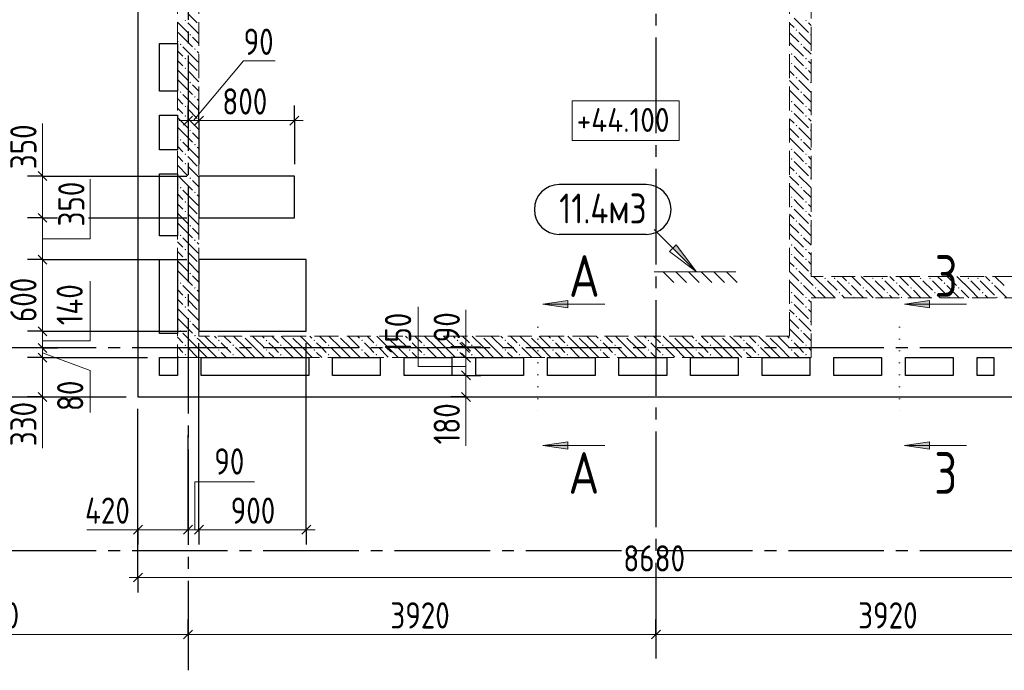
# Model space of a CAD drawing. Header units: millimetres. Extents: x 0 to 43617, y 0 to 29700.
# Tile 17 of 20: x 25819 to 34069, y 15250 to 20700. Entities that reach past the tile are written whole.
import ezdxf

# ---------------------------------------------------------------- set-up
doc = ezdxf.new("R2010")
doc.units = ezdxf.units.MM
for name, pattern in [('______2', [270, 200, -70]), ('______5', [1100, 800, -100, 100, -100]), ('______9', [100, 0, -100])]:
    doc.linetypes.add(name, pattern=pattern)
for name, color, linetype, lineweight in [('Standard', 7, 'Continuous', 25), ('Высотные отметки', 7, 'Continuous', 25), ('ЖБ Перекрытие верхний уровень', 7, 'Continuous', 35), ('ЖБ Стена верхний уровень', 7, 'Continuous', 35), ('Оси', 40, '______5', 18), ('Примечания', 7, 'Continuous', 25), ('Размерная выноска', 7, 'Continuous', 13), ('Узлы символ', 7, 'Continuous', 25)]:
    doc.layers.add(name, color=color, linetype=linetype, lineweight=lineweight)
doc.styles.add('GOST 2.304-81', font='txt')
doc.styles.add('ISOCPEUR', font='txt')

msp = doc.modelspace()

# ---------------------------------------------------------------- hatches: boundary and pattern name
at = {"layer": 'ЖБ Стена верхний уровень', "linetype": 'Continuous', "lineweight": 18, "transparency": 33554687}
for points in [[(27200.5, 20693.1), (27206.9, 20699.6), (27213.5, 20693.1), (27206.9, 20686.6)], [(32400.5, 20693.1), (32406.9, 20699.6), (32413.5, 20693.1), (32406.9, 20686.6)], [(27240.4, 20573.1), (27247, 20579.6), (27253.5, 20573.1), (27247, 20566.6)], [(32320.4, 20613.1), (32326.9, 20619.6), (32333.5, 20613.1), (32326.9, 20606.6)], [(32440.4, 20573.1), (32447, 20579.6), (32450, 20576.6), (32450, 20569.7), (32447, 20566.6)], [(27160.4, 20493.1), (27167, 20499.6), (27173.5, 20493.1), (27167, 20486.6)], [(27280.5, 20453.1), (27287, 20459.6), (27293.4, 20453.1), (27287, 20446.6)], [(32360.4, 20493.1), (32367, 20499.6), (32373.5, 20493.1), (32367, 20486.6)], [(27200.5, 20373.1), (27206.9, 20379.6), (27213.5, 20373.1), (27206.9, 20366.6)], [(32280.5, 20413.1), (32287, 20419.6), (32293.5, 20413.1), (32287, 20406.6)], [(32400.5, 20373.1), (32406.9, 20379.6), (32413.5, 20373.1), (32406.9, 20366.6)], [(27200.5, 20293.1), (27206.9, 20299.6), (27213.5, 20293.1), (27206.9, 20286.6)], [(32280.5, 20333.1), (32287, 20339.6), (32293.5, 20333.1), (32287, 20326.6)], [(32400.5, 20293.1), (32406.9, 20299.6), (32413.5, 20293.1), (32406.9, 20286.6)], [(32320.4, 20213.1), (32326.9, 20219.6), (32333.5, 20213.1), (32326.9, 20206.6)], [(27240.4, 20173.1), (27247, 20179.6), (27253.5, 20173.1), (27247, 20166.6)], [(32440.4, 20173.1), (32447, 20179.6), (32450, 20176.6), (32450, 20169.7), (32447, 20166.6)], [(27160.4, 20093.1), (27167, 20099.6), (27173.5, 20093.1), (27167, 20086.6)], [(27280.5, 20053.1), (27287, 20059.6), (27293.4, 20053.1), (27287, 20046.6)], [(32360.4, 20093.1), (32367, 20099.6), (32373.5, 20093.1), (32367, 20086.6)], [(27200.5, 19973.1), (27206.9, 19979.6), (27213.5, 19973.1), (27206.9, 19966.6)], [(32280.5, 20013.1), (32287, 20019.6), (32293.5, 20013.1), (32287, 20006.6)], [(32400.5, 19973.1), (32406.9, 19979.6), (32413.5, 19973.1), (32406.9, 19966.6)], [(27200.5, 19893.1), (27206.9, 19899.6), (27213.5, 19893.1), (27206.9, 19886.6)], [(32280.5, 19933.1), (32287, 19939.6), (32293.5, 19933.1), (32287, 19926.6)], [(32400.5, 19893.1), (32406.9, 19899.6), (32413.5, 19893.1), (32406.9, 19886.6)], [(32320.4, 19813.1), (32326.9, 19819.6), (32333.5, 19813.1), (32326.9, 19806.6)], [(27240.4, 19773.1), (27247, 19779.6), (27253.5, 19773.1), (27247, 19766.6)], [(32440.4, 19773.1), (32447, 19779.6), (32450, 19776.6), (32450, 19769.7), (32447, 19766.6)], [(27160.4, 19693.1), (27167, 19699.6), (27173.5, 19693.1), (27167, 19686.6)], [(27280.5, 19653.1), (27287, 19659.6), (27293.4, 19653.1), (27287, 19646.6)], [(32360.4, 19693.1), (32367, 19699.6), (32373.5, 19693.1), (32367, 19686.6)], [(27200.5, 19573.1), (27206.9, 19579.6), (27213.5, 19573.1), (27206.9, 19566.6)], [(32280.5, 19613.1), (32287, 19619.6), (32293.5, 19613.1), (32287, 19606.6)], [(32400.5, 19573.1), (32406.9, 19579.6), (32413.5, 19573.1), (32406.9, 19566.6)], [(27200.5, 19493.1), (27206.9, 19499.6), (27213.5, 19493.1), (27206.9, 19486.6)], [(32280.5, 19533.1), (32287, 19539.6), (32293.5, 19533.1), (32287, 19526.6)], [(32400.5, 19493.1), (32406.9, 19499.6), (32413.5, 19493.1), (32406.9, 19486.6)], [(32320.4, 19413.1), (32326.9, 19419.6), (32333.5, 19413.1), (32326.9, 19406.6)], [(27240.4, 19373.1), (27247, 19379.6), (27253.5, 19373.1), (27247, 19366.6)], [(32440.4, 19373.1), (32447, 19379.6), (32450, 19376.6), (32450, 19369.7), (32447, 19366.6)], [(27160.4, 19293.1), (27167, 19299.6), (27173.5, 19293.1), (27167, 19286.6)], [(27280.5, 19253.1), (27287, 19259.6), (27293.4, 19253.1), (27287, 19246.6)], [(32360.4, 19293.1), (32367, 19299.6), (32373.5, 19293.1), (32367, 19286.6)], [(27200.5, 19173.1), (27206.9, 19179.6), (27213.5, 19173.1), (27206.9, 19166.6)], [(32280.5, 19213.1), (32287, 19219.6), (32293.5, 19213.1), (32287, 19206.6)], [(32280.5, 19133.1), (32287, 19139.6), (32293.5, 19133.1), (32287, 19126.6)], [(32400.5, 19173.1), (32406.9, 19179.6), (32413.5, 19173.1), (32406.9, 19166.6)], [(27200.5, 19093.1), (27206.9, 19099.6), (27213.5, 19093.1), (27206.9, 19086.6)], [(32400.5, 19093.1), (32406.9, 19099.6), (32413.5, 19093.1), (32406.9, 19086.6)], [(27240.4, 18973.1), (27247, 18979.6), (27253.5, 18973.1), (27247, 18966.6)], [(32320.4, 19013.1), (32326.9, 19019.6), (32333.5, 19013.1), (32326.9, 19006.6)], [(32440.4, 18973.1), (32447, 18979.6), (32450, 18976.6), (32450, 18969.7), (32447, 18966.6)], [(27160.4, 18893.1), (27167, 18899.6), (27173.5, 18893.1), (27167, 18886.6)], [(32360.4, 18893.1), (32367, 18899.6), (32373.5, 18893.1), (32367, 18886.6)], [(27280.5, 18853.1), (27287, 18859.6), (27293.4, 18853.1), (27287, 18846.6)], [(32280.5, 18813.1), (32287, 18819.6), (32293.5, 18813.1), (32287, 18806.6)], [(27200.5, 18773.1), (27206.9, 18779.6), (27213.5, 18773.1), (27206.9, 18766.6)], [(32280.5, 18733.1), (32287, 18739.6), (32293.5, 18733.1), (32287, 18726.6)], [(32400.5, 18773.1), (32406.9, 18779.6), (32413.5, 18773.1), (32406.9, 18766.6)], [(27200.5, 18693.1), (27206.9, 18699.6), (27213.5, 18693.1), (27206.9, 18686.6)], [(32400.5, 18693.1), (32406.9, 18699.6), (32413.5, 18693.1), (32406.9, 18686.6)], [(27240.4, 18573.1), (27247, 18579.6), (27253.5, 18573.1), (27247, 18566.6)], [(32320.4, 18613.1), (32326.9, 18619.6), (32333.5, 18613.1), (32326.9, 18606.6)], [(32440.4, 18573.1), (32447, 18579.6), (32450, 18576.6), (32450, 18569.7), (32447, 18566.6)], [(27160.4, 18493.1), (27167, 18499.6), (27173.5, 18493.1), (27167, 18486.6)], [(32360.4, 18493.1), (32367, 18499.6), (32373.5, 18493.1), (32367, 18486.6)], [(32560.4, 18533.1), (32567, 18539.6), (32573.5, 18533.1), (32567, 18526.6)], [(32640.4, 18533.1), (32647, 18539.6), (32653.5, 18533.1), (32647, 18526.6)], [(32760.4, 18493.1), (32767, 18499.6), (32773.5, 18493.1), (32767, 18486.6)], [(32960.4, 18533.1), (32967, 18539.6), (32973.5, 18533.1), (32967, 18526.6)], [(33040.4, 18533.1), (33047, 18539.6), (33053.5, 18533.1), (33047, 18526.6)], [(33160.4, 18493.1), (33167, 18499.6), (33173.5, 18493.1), (33167, 18486.6)], [(33360.4, 18533.1), (33367, 18539.6), (33373.5, 18533.1), (33367, 18526.6)], [(33440.4, 18533.1), (33447, 18539.6), (33453.5, 18533.1), (33447, 18526.6)], [(33560.4, 18493.1), (33567, 18499.6), (33573.5, 18493.1), (33567, 18486.6)], [(33760.4, 18533.1), (33767, 18539.6), (33773.5, 18533.1), (33767, 18526.6)], [(33840.4, 18533.1), (33847, 18539.6), (33853.5, 18533.1), (33847, 18526.6)], [(33960.4, 18493.1), (33967, 18499.6), (33973.5, 18493.1), (33967, 18486.6)], [(27280.5, 18453.1), (27287, 18459.6), (27293.4, 18453.1), (27287, 18446.6)], [(32280.5, 18413.1), (32287, 18419.6), (32293.5, 18413.1), (32287, 18406.6)], [(32480.5, 18453.1), (32487, 18459.6), (32493.5, 18453.1), (32487, 18446.6)], [(32680.5, 18413.1), (32687, 18419.6), (32693.5, 18413.1), (32687, 18406.6)], [(32880.5, 18453.1), (32887, 18459.6), (32893.5, 18453.1), (32887, 18446.6)], [(33080.5, 18413.1), (33087, 18419.6), (33093.5, 18413.1), (33087, 18406.6)], [(33280.5, 18453.1), (33287, 18459.6), (33293.5, 18453.1), (33287, 18446.6)], [(33480.5, 18413.1), (33487, 18419.6), (33493.5, 18413.1), (33487, 18406.6)], [(33680.5, 18453.1), (33687, 18459.6), (33693.5, 18453.1), (33687, 18446.6)], [(33880.5, 18413.1), (33887, 18419.6), (33893.5, 18413.1), (33887, 18406.6)], [(27200.5, 18373.1), (27206.9, 18379.6), (27213.5, 18373.1), (27206.9, 18366.6)], [(32280.5, 18333.1), (32287, 18339.6), (32293.5, 18333.1), (32287, 18326.6)], [(32400.5, 18373.1), (32406.9, 18379.6), (32413.5, 18373.1), (32406.9, 18366.6)], [(32800.5, 18373.1), (32806.9, 18379.6), (32813.5, 18373.1), (32810.3, 18370), (32803.6, 18370)], [(33200.5, 18373.1), (33206.9, 18379.6), (33213.5, 18373.1), (33210.3, 18370), (33203.6, 18370)], [(33600.5, 18373.1), (33606.9, 18379.6), (33613.5, 18373.1), (33610.3, 18370), (33603.6, 18370)], [(34000.5, 18373.1), (34006.9, 18379.6), (34013.5, 18373.1), (34010.3, 18370), (34003.6, 18370)], [(27200.5, 18293.1), (27206.9, 18299.6), (27213.5, 18293.1), (27206.9, 18286.6)], [(32400.5, 18293.1), (32406.9, 18299.6), (32413.5, 18293.1), (32406.9, 18286.6)], [(27240.4, 18173.1), (27247, 18179.6), (27253.5, 18173.1), (27247, 18166.6)], [(32320.4, 18213.1), (32326.9, 18219.6), (32333.5, 18213.1), (32326.9, 18206.6)], [(32440.4, 18173.1), (32447, 18179.6), (32450, 18176.6), (32450, 18169.7), (32447, 18166.6)], [(27160.4, 18093.1), (27167, 18099.6), (27173.5, 18093.1), (27167, 18086.6)], [(32360.4, 18093.1), (32367, 18099.6), (32373.5, 18093.1), (32367, 18086.6)], [(27280.5, 18053.1), (27287, 18059.6), (27293.4, 18053.1), (27287, 18046.6)], [(27480.5, 18013.1), (27487, 18019.6), (27493.4, 18013.1), (27487, 18006.6)], [(27690.3, 18050), (27687, 18046.6), (27683.6, 18050)], [(27880.5, 18013.1), (27887, 18019.6), (27893.4, 18013.1), (27887, 18006.6)], [(28090.3, 18050), (28087, 18046.6), (28083.6, 18050)], [(28280.5, 18013.1), (28287, 18019.6), (28293.4, 18013.1), (28287, 18006.6)], [(28490.3, 18050), (28487, 18046.6), (28483.6, 18050)], [(28680.5, 18013.1), (28687, 18019.6), (28693.4, 18013.1), (28687, 18006.6)], [(28890.3, 18050), (28887, 18046.6), (28883.6, 18050)], [(29080.5, 18013.1), (29087, 18019.6), (29093.4, 18013.1), (29087, 18006.6)], [(29290.3, 18050), (29287, 18046.6), (29283.6, 18050)], [(29480.5, 18013.1), (29487, 18019.6), (29493.4, 18013.1), (29487, 18006.6)], [(29690.3, 18050), (29687, 18046.6), (29683.6, 18050)], [(29880.5, 18013.1), (29887, 18019.6), (29893.4, 18013.1), (29887, 18006.6)], [(30090.3, 18050), (30087, 18046.6), (30083.6, 18050)], [(30280.5, 18013.1), (30287, 18019.6), (30293.4, 18013.1), (30287, 18006.6)], [(30490.3, 18050), (30487, 18046.6), (30483.6, 18050)], [(30680.5, 18013.1), (30687, 18019.6), (30693.4, 18013.1), (30687, 18006.6)], [(30890.3, 18050), (30887, 18046.6), (30883.6, 18050)], [(31080.5, 18013.1), (31087, 18019.6), (31093.4, 18013.1), (31087, 18006.6)], [(31290.3, 18050), (31287, 18046.6), (31283.6, 18050)], [(31480.5, 18013.1), (31487, 18019.6), (31493.4, 18013.1), (31487, 18006.6)], [(31690.3, 18050), (31687, 18046.6), (31683.6, 18050)], [(31880.5, 18013.1), (31887, 18019.6), (31893.5, 18013.1), (31887, 18006.6)], [(32090.3, 18050), (32087, 18046.6), (32083.6, 18050)], [(32280.5, 18013.1), (32287, 18019.6), (32293.5, 18013.1), (32287, 18006.6)], [(27200.5, 17973.1), (27206.9, 17979.6), (27213.5, 17973.1), (27206.9, 17966.6)], [(27480.5, 17933.1), (27487, 17939.6), (27493.4, 17933.1), (27487, 17926.6)], [(27600.5, 17973.1), (27606.9, 17979.6), (27613.5, 17973.1), (27606.9, 17966.6)], [(27880.5, 17933.1), (27887, 17939.6), (27893.4, 17933.1), (27887, 17926.6)], [(28000.5, 17973.1), (28006.9, 17979.6), (28013.5, 17973.1), (28006.9, 17966.6)], [(28280.5, 17933.1), (28287, 17939.6), (28293.4, 17933.1), (28287, 17926.6)], [(28400.5, 17973.1), (28406.9, 17979.6), (28413.5, 17973.1), (28406.9, 17966.6)], [(28680.5, 17933.1), (28687, 17939.6), (28693.4, 17933.1), (28687, 17926.6)], [(28800.5, 17973.1), (28806.9, 17979.6), (28813.5, 17973.1), (28806.9, 17966.6)], [(29080.5, 17933.1), (29087, 17939.6), (29093.4, 17933.1), (29087, 17926.6)], [(29200.5, 17973.1), (29206.9, 17979.6), (29213.5, 17973.1), (29206.9, 17966.6)], [(29480.5, 17933.1), (29487, 17939.6), (29493.4, 17933.1), (29487, 17926.6)], [(29600.5, 17973.1), (29606.9, 17979.6), (29613.5, 17973.1), (29606.9, 17966.6)], [(29880.5, 17933.1), (29887, 17939.6), (29893.4, 17933.1), (29887, 17926.6)], [(30000.5, 17973.1), (30006.9, 17979.6), (30013.5, 17973.1), (30006.9, 17966.6)], [(30280.5, 17933.1), (30287, 17939.6), (30293.4, 17933.1), (30287, 17926.6)], [(30400.5, 17973.1), (30406.9, 17979.6), (30413.5, 17973.1), (30406.9, 17966.6)], [(30680.5, 17933.1), (30687, 17939.6), (30693.4, 17933.1), (30687, 17926.6)], [(30800.5, 17973.1), (30806.9, 17979.6), (30813.5, 17973.1), (30806.9, 17966.6)], [(31080.5, 17933.1), (31087, 17939.6), (31093.4, 17933.1), (31087, 17926.6)], [(31200.5, 17973.1), (31206.9, 17979.6), (31213.5, 17973.1), (31206.9, 17966.6)], [(31480.5, 17933.1), (31487, 17939.6), (31493.4, 17933.1), (31487, 17926.6)], [(31600.5, 17973.1), (31606.9, 17979.6), (31613.5, 17973.1), (31606.9, 17966.6)], [(31880.5, 17933.1), (31887, 17939.6), (31893.5, 17933.1), (31887, 17926.6)], [(32000.5, 17973.1), (32006.9, 17979.6), (32013.5, 17973.1), (32006.9, 17966.6)], [(32280.5, 17933.1), (32287, 17939.6), (32293.5, 17933.1), (32287, 17926.6)], [(32400.5, 17973.1), (32406.9, 17979.6), (32413.5, 17973.1), (32406.9, 17966.6)], [(27200.5, 17893.1), (27206.9, 17899.6), (27213.5, 17893.1), (27206.9, 17886.6)], [(27600.5, 17893.1), (27606.9, 17899.6), (27613.5, 17893.1), (27606.9, 17886.6)], [(28000.5, 17893.1), (28006.9, 17899.6), (28013.5, 17893.1), (28006.9, 17886.6)], [(28400.5, 17893.1), (28406.9, 17899.6), (28413.5, 17893.1), (28406.9, 17886.6)], [(28800.5, 17893.1), (28806.9, 17899.6), (28813.5, 17893.1), (28806.9, 17886.6)], [(29200.5, 17893.1), (29206.9, 17899.6), (29213.5, 17893.1), (29206.9, 17886.6)], [(29600.5, 17893.1), (29606.9, 17899.6), (29613.5, 17893.1), (29606.9, 17886.6)], [(30000.5, 17893.1), (30006.9, 17899.6), (30013.5, 17893.1), (30006.9, 17886.6)], [(30400.5, 17893.1), (30406.9, 17899.6), (30413.5, 17893.1), (30406.9, 17886.6)], [(30800.5, 17893.1), (30806.9, 17899.6), (30813.5, 17893.1), (30806.9, 17886.6)], [(31200.5, 17893.1), (31206.9, 17899.6), (31213.5, 17893.1), (31206.9, 17886.6)], [(31600.5, 17893.1), (31606.9, 17899.6), (31613.5, 17893.1), (31606.9, 17886.6)], [(32000.5, 17893.1), (32006.9, 17899.6), (32013.5, 17893.1), (32006.9, 17886.6)], [(32400.5, 17893.1), (32406.9, 17899.6), (32413.5, 17893.1), (32406.9, 17886.6)]]:
    msp.add_hatch(color=7, dxfattribs=at).paths.add_polyline_path(points, flags=16)
at = {"layer": 'Примечания', "linetype": 'Continuous', "lineweight": 13, "transparency": 33554687}
msp.add_hatch(color=7, dxfattribs=at).paths.add_polyline_path([(31290.5, 18786.4), (31488.5, 18588.5), (31318.8, 18814.7)])
at = {"layer": 'Узлы символ', "linetype": 'Continuous', "lineweight": 13, "transparency": 33554687}
for points in [[(30411.5, 18287.3), (30201.6, 18317.3), (30411.5, 18347.3)], [(33441.6, 18287.3), (33231.5, 18317.3), (33441.6, 18347.3)], [(30411.5, 17103.1), (30201.6, 17133.1), (30411.5, 17163.1)], [(33441.6, 17103.1), (33231.5, 17133.1), (33441.6, 17163.1)]]:
    msp.add_hatch(color=7, dxfattribs=at).paths.add_polyline_path(points, flags=16)

# ---------------------------------------------------------------- linework, layer by layer
at = {"layer": 'Standard', "color": 7, "linetype": 'Continuous', "lineweight": 13, "transparency": 33554687}
for p, q in [((27275, 19855), (27694.5, 20355)), ((27694.5, 20355), (27960.4, 20355)), ((27230, 19855), (27155, 19855)), ((27230, 19855), (27320, 19855)), ((27320, 19855), (28120, 19855)), ((28120, 19855), (28195, 19855)), ((26010, 19390), (26010, 19465)), ((26010, 19040), (26010, 18690)), ((26010, 18690), (26010, 18090)), ((26010, 18090), (26010, 17950)), ((29557.2, 17960), (29557.2, 18035)), ((26010, 17950), (26010, 17870)), ((29557.2, 17870), (29557.2, 17960)), ((26010, 17870), (26010, 17540)), ((29557.2, 17720), (29557.2, 17870)), ((29557.2, 17540), (29557.2, 17720)), ((26010, 17540), (26010, 17465)), ((29557.2, 17540), (29557.2, 17465)), ((26810, 16427.5), (26735, 16427.5)), ((27230, 16427.5), (26810, 16427.5)), ((27320, 16427.5), (27230, 16427.5)), ((28220, 16427.5), (27320, 16427.5)), ((28220, 16427.5), (28295, 16427.5)), ((26810, 16027.5), (26735, 16027.5)), ((26810, 16027.5), (35490, 16027.5)), ((23930, 15550), (27230, 15550)), ((27230, 15550), (31150, 15550)), ((31150, 15550), (35070, 15550))]:
    msp.add_line(p, q, dxfattribs=at)
at = {"layer": 'Standard', "color": 251, "linetype": 'Continuous', "lineweight": -3, "true_color": 0x656565, "transparency": 33554687}
for p, q in [((27230, 19855), (27230, 19980)), ((27320, 19855), (27320, 19980)), ((28120, 19855), (28120, 19980)), ((27230, 19855), (27230, 19730)), ((27230, 19855), (27230, 19855)), ((27320, 19855), (27320, 19730)), ((27320, 19855), (27320, 19490)), ((28120, 19855), (28120, 19730)), ((28120, 19855), (28120, 19490)), ((26010, 19390), (25885, 19390)), ((26010, 19390), (26135, 19390)), ((26010, 19040), (25885, 19040)), ((26010, 19040), (26135, 19040)), ((26394.6, 19040), (27220, 19040)), ((26010, 18690), (25885, 18690)), ((26010, 18690), (26135, 18690)), ((26010, 18090), (25885, 18090)), ((26010, 18090), (26135, 18090)), ((26010, 17950), (25885, 17950)), ((26010, 17950), (26135, 17950)), ((26010, 17950), (26010, 17950)), ((29557.2, 17960), (29432.2, 17960)), ((29557.2, 17960), (29682.2, 17960)), ((29557.2, 17960), (29557.2, 17960)), ((26010, 17870), (25885, 17870)), ((26010, 17870), (26135, 17870)), ((29557.2, 17870), (29432.2, 17870)), ((29557.2, 17870), (29682.2, 17870)), ((29557.2, 17870), (29657.2, 17870)), ((29557.2, 17720), (29432.2, 17720)), ((29557.2, 17720), (29682.2, 17720)), ((29557.2, 17720), (29657.2, 17720)), ((25551.3, 17540), (26710, 17540)), ((26010, 17540), (25885, 17540)), ((26010, 17540), (26135, 17540)), ((26010, 17540), (26100.2, 17540)), ((26385.1, 17540), (26710, 17540)), ((29557.2, 17540), (29432.2, 17540)), ((29557.2, 17540), (29682.2, 17540)), ((29557.2, 17540), (29557.2, 17540)), ((26810, 16027.5), (26810, 17440)), ((26810, 16427.5), (26810, 16552.5)), ((27230, 16427.5), (27230, 16552.5)), ((27320, 16427.5), (27320, 16552.5)), ((28220, 16427.5), (28220, 16552.5)), ((26810, 16427.5), (26810, 16302.5)), ((27230, 16427.5), (27230, 16302.5)), ((27320, 16427.5), (27320, 16302.5)), ((28220, 16427.5), (28220, 16302.5)), ((26810, 16027.5), (26810, 16152.5)), ((26810, 16027.5), (26810, 15902.5)), ((27230, 15550), (27230, 15675)), ((31150, 15550), (31150, 15675)), ((27230, 15550), (27230, 15425)), ((27230, 15550), (27230, 15550)), ((31150, 15550), (31150, 15425)), ((31150, 15550), (31150, 15550))]:
    msp.add_line(p, q, dxfattribs=at)
at = {"layer": 'Standard', "color": 7, "linetype": 'Continuous', "lineweight": 25, "transparency": 33554687}
for p, q in [((27192.5, 19817.5), (27267.5, 19892.5)), ((27282.5, 19817.5), (27357.5, 19892.5)), ((28082.5, 19817.5), (28157.5, 19892.5)), ((25972.5, 19427.5), (26047.5, 19352.5)), ((25972.5, 19077.5), (26047.5, 19002.5)), ((25972.5, 18727.5), (26047.5, 18652.5)), ((25972.5, 18127.5), (26047.5, 18052.5)), ((25972.5, 17987.5), (26047.5, 17912.5)), ((29594.7, 17922.5), (29519.7, 17997.5)), ((25972.5, 17907.5), (26047.5, 17832.5)), ((29594.7, 17832.5), (29519.7, 17907.5)), ((29594.7, 17682.5), (29519.7, 17757.5)), ((25972.5, 17577.5), (26047.5, 17502.5)), ((29594.7, 17502.5), (29519.7, 17577.5)), ((26847.5, 16465), (26772.5, 16390)), ((27267.5, 16465), (27192.5, 16390)), ((27357.5, 16465), (27282.5, 16390)), ((28257.5, 16465), (28182.5, 16390)), ((26772.5, 15990), (26847.5, 16065)), ((27192.5, 15512.5), (27267.5, 15587.5)), ((31112.5, 15512.5), (31187.5, 15587.5))]:
    msp.add_line(p, q, dxfattribs=at)
at = {"layer": 'Standard', "color": 251, "linetype": 'Continuous', "lineweight": -3, "true_color": 0x656565, "transparency": 33554687}
for points in [[(26010, 19390), (26013.5, 19390), (26013.5, 19390), (27220, 19390)], [(26010, 19040), (26065.5, 19040), (26065.5, 19040), (26104.1, 19040), (26104.1, 19040), (26109.8, 19040)], [(26010, 18690), (26133.2, 18690), (26133.2, 18690), (26208, 18690), (26208, 18690), (27220, 18690)], [(26010, 18090), (26249.3, 18090), (26249.3, 18090), (27220, 18090)], [(27320, 16427.5), (27320, 16444.5), (27320, 16444.5), (27320, 17990)], [(28220, 16427.5), (28220, 17055.9), (28220, 17055.9), (28220, 17990)], [(26010, 17870), (26291.9, 17870), (26291.9, 17870), (26890, 17870)], [(26810, 16427.5), (26810, 16444.5), (26810, 16444.5), (26810, 17440)], [(27230, 16427.5), (27230, 16444.5), (27230, 16444.5), (27230, 17220)]]:
    msp.add_lwpolyline(points, dxfattribs=at)
at = {"layer": 'Standard', "color": 7, "linetype": 'Continuous', "lineweight": 13, "transparency": 33554687}
msp.add_lwpolyline([(26010, 19390), (26010, 19362.7), (26010, 19362.7), (26010, 19290.9), (26010, 19290.9), (26010, 19206.1), (26010, 19206.1), (26010, 19136), (26010, 19136), (26010, 19040)], dxfattribs=at)
at = {"layer": 'Высотные отметки', "color": 7, "linetype": 'Continuous', "lineweight": 18, "transparency": 33554687}
msp.add_lwpolyline([(30448.4, 19686.7), (31343.6, 19686.7), (31343.6, 20020), (30448.4, 20020), (30448.4, 19686.7)], dxfattribs=at)
at = {"layer": 'ЖБ Перекрытие верхний уровень', "color": 7, "linetype": 'Continuous', "lineweight": 25, "transparency": 33554687}
for p, q in [((26810, 23800), (26810, 17540)), ((26990, 20100), (26990, 20500)), ((26990, 20500), (27140, 20500)), ((27140, 20500), (27140, 20100)), ((27140, 20100), (26990, 20100)), ((26990, 19610), (26990, 19900)), ((26990, 19900), (27140, 19900)), ((27140, 19900), (27140, 19610)), ((27140, 19610), (26990, 19610)), ((26990, 18890), (26990, 19410)), ((26990, 19410), (27140, 19410)), ((27140, 19410), (27140, 18890)), ((28120, 19390), (27320, 19390)), ((27320, 19390), (27320, 19040)), ((28120, 19040), (28120, 19390)), ((27320, 19040), (28120, 19040)), ((27140, 18890), (26990, 18890)), ((26990, 18070), (26990, 18690)), ((26990, 18690), (27140, 18690)), ((27140, 18690), (27140, 18070)), ((28220, 18690), (27320, 18690)), ((27320, 18690), (27320, 18090)), ((28220, 18090), (28220, 18690)), ((27140, 18070), (26990, 18070)), ((27320, 18090), (28220, 18090)), ((26990, 17870), (27140, 17870)), ((26990, 17720), (26990, 17870)), ((27140, 17870), (27140, 17720)), ((27340, 17870), (28240, 17870)), ((27340, 17720), (27340, 17870)), ((28240, 17870), (28240, 17720)), ((28440, 17720), (28440, 17870)), ((28440, 17870), (28840, 17870)), ((28840, 17870), (28840, 17720)), ((29040, 17720), (29040, 17870)), ((29040, 17870), (29440, 17870)), ((29440, 17870), (29440, 17720)), ((29640, 17720), (29640, 17870)), ((29640, 17870), (30040, 17870)), ((30040, 17870), (30040, 17720)), ((30240, 17720), (30240, 17870)), ((30240, 17870), (30640, 17870)), ((30640, 17870), (30640, 17720)), ((30840, 17720), (30840, 17870)), ((30840, 17870), (31240, 17870)), ((31240, 17870), (31240, 17720)), ((31440, 17720), (31440, 17870)), ((31440, 17870), (31840, 17870)), ((31840, 17870), (31840, 17720)), ((32040, 17720), (32040, 17870)), ((32040, 17870), (32440, 17870)), ((32440, 17870), (32440, 17720)), ((32640, 17720), (32640, 17870)), ((32640, 17870), (33040, 17870)), ((33040, 17870), (33040, 17720)), ((33240, 17720), (33240, 17870)), ((33240, 17870), (33640, 17870)), ((33640, 17870), (33640, 17720)), ((33840, 17720), (33840, 17870)), ((33840, 17870), (33980, 17870)), ((33980, 17870), (33980, 17720)), ((27140, 17720), (26990, 17720)), ((28240, 17720), (27340, 17720)), ((28840, 17720), (28440, 17720)), ((29440, 17720), (29040, 17720)), ((30040, 17720), (29640, 17720)), ((30640, 17720), (30240, 17720)), ((31240, 17720), (30840, 17720)), ((31840, 17720), (31440, 17720)), ((32440, 17720), (32040, 17720)), ((33040, 17720), (32640, 17720)), ((33640, 17720), (33240, 17720)), ((33980, 17720), (33840, 17720)), ((26810, 17540), (35490, 17540))]:
    msp.add_line(p, q, dxfattribs=at)
at = {"layer": 'ЖБ Стена верхний уровень', "color": 251, "linetype": '______2', "lineweight": 13, "true_color": 0x656565, "transparency": 33554687}
for p, q in [((27140, 23650), (27140, 17870)), ((27320, 18050), (27320, 23650)), ((32270, 23650), (32270, 18050)), ((32450, 18550), (32450, 23650)), ((34980, 18550), (32450, 18550)), ((32450, 17870), (32450, 18370)), ((32450, 18370), (34980, 18370)), ((32270, 18050), (27320, 18050)), ((27140, 17870), (27320, 17870)), ((27320, 17870), (32270, 17870)), ((32270, 17870), (32450, 17870))]:
    msp.add_line(p, q, dxfattribs=at)
at = {"layer": 'ЖБ Стена верхний уровень', "color": 9, "linetype": 'Continuous', "lineweight": 18, "true_color": 0xc7c7c7, "transparency": 33554687}
for p, q in [((27226.9, 20753.1), (27306.9, 20673.1)), ((32306.9, 20713.1), (32426.9, 20593.1)), ((27140, 20680.1), (27226.9, 20593.1)), ((27226.9, 20673.1), (27320, 20580.1)), ((32270, 20670.1), (32306.9, 20633.1)), ((32426.9, 20673.1), (32450, 20650.1)), ((27147, 20593.1), (27267, 20473.1)), ((27320, 20500.1), (27267, 20553.1)), ((32270, 20590.1), (32347, 20513.1)), ((32347, 20593.1), (32450, 20490.1)), ((27140, 20520.1), (27147, 20513.1)), ((27306.9, 20353.1), (27187, 20473.1)), ((32270, 20510.1), (32387, 20393.1)), ((32450, 20410.1), (32387, 20473.1)), ((27140, 20440.1), (27187, 20393.1)), ((27306.9, 20433.1), (27320, 20420.1)), ((32347, 20353.1), (32306.9, 20393.1)), ((27147, 20353.1), (27140, 20360.1)), ((27187, 20313.1), (27147, 20353.1)), ((27226.9, 20353.1), (27306.9, 20273.1)), ((27306.9, 20353.1), (27320, 20340.1)), ((32306.9, 20313.1), (32426.9, 20193.1)), ((32387, 20313.1), (32347, 20353.1)), ((32426.9, 20353.1), (32450, 20330.1)), ((27140, 20280.1), (27226.9, 20193.1)), ((27226.9, 20273.1), (27320, 20180.1)), ((32270, 20270.1), (32306.9, 20233.1)), ((32426.9, 20273.1), (32450, 20250.1)), ((27147, 20193.1), (27267, 20073.1)), ((27320, 20100.1), (27267, 20153.1)), ((32270, 20190.1), (32347, 20113.1)), ((32347, 20193.1), (32450, 20090.1)), ((27140, 20120.1), (27147, 20113.1)), ((27306.9, 19953.1), (27187, 20073.1)), ((32270, 20110.1), (32387, 19993.1)), ((32450, 20010.1), (32387, 20073.1)), ((27140, 20040.1), (27187, 19993.1)), ((27306.9, 20033.1), (27320, 20020.1)), ((32347, 19953.1), (32306.9, 19993.1)), ((27147, 19953.1), (27140, 19960.1)), ((27187, 19913.1), (27147, 19953.1)), ((27226.9, 19953.1), (27306.9, 19873.1)), ((27306.9, 19953.1), (27320, 19940.1)), ((32306.9, 19913.1), (32426.9, 19793.1)), ((32387, 19913.1), (32347, 19953.1)), ((32426.9, 19953.1), (32450, 19930.1)), ((27140, 19880.1), (27226.9, 19793.1)), ((27226.9, 19873.1), (27320, 19780.1)), ((32270, 19870.1), (32306.9, 19833.1)), ((32426.9, 19873.1), (32450, 19850.1)), ((27140, 19720.1), (27147, 19713.1)), ((27147, 19793.1), (27267, 19673.1)), ((27320, 19700.1), (27267, 19753.1)), ((32270, 19790.1), (32347, 19713.1)), ((32347, 19793.1), (32450, 19690.1)), ((27140, 19640.1), (27187, 19593.1)), ((27306.9, 19553.1), (27187, 19673.1)), ((32270, 19710.1), (32387, 19593.1)), ((32450, 19610.1), (32387, 19673.1)), ((27147, 19553.1), (27140, 19560.1)), ((27187, 19513.1), (27147, 19553.1)), ((27226.9, 19553.1), (27306.9, 19473.1)), ((27306.9, 19633.1), (27320, 19620.1)), ((27306.9, 19553.1), (27320, 19540.1)), ((32347, 19553.1), (32306.9, 19593.1)), ((32387, 19513.1), (32347, 19553.1)), ((32426.9, 19553.1), (32450, 19530.1)), ((27140, 19480.1), (27226.9, 19393.1)), ((27226.9, 19473.1), (27320, 19380.1)), ((32270, 19470.1), (32306.9, 19433.1)), ((32306.9, 19513.1), (32426.9, 19393.1)), ((32426.9, 19473.1), (32450, 19450.1)), ((27147, 19393.1), (27267, 19273.1)), ((32270, 19390.1), (32347, 19313.1)), ((32347, 19393.1), (32450, 19290.1)), ((27140, 19320.1), (27147, 19313.1)), ((27320, 19300.1), (27267, 19353.1)), ((32270, 19310.1), (32387, 19193.1)), ((27140, 19240.1), (27187, 19193.1)), ((27306.9, 19153.1), (27187, 19273.1)), ((27306.9, 19233.1), (27320, 19220.1)), ((32450, 19210.1), (32387, 19273.1)), ((27147, 19153.1), (27140, 19160.1)), ((27187, 19113.1), (27147, 19153.1)), ((27226.9, 19153.1), (27306.9, 19073.1)), ((27306.9, 19153.1), (27320, 19140.1)), ((32347, 19153.1), (32306.9, 19193.1)), ((32387, 19113.1), (32347, 19153.1)), ((32426.9, 19153.1), (32450, 19130.1)), ((27140, 19080.1), (27226.9, 18993.1)), ((27226.9, 19073.1), (27320, 18980.1)), ((32270, 19070.1), (32306.9, 19033.1)), ((32306.9, 19113.1), (32426.9, 18993.1)), ((32426.9, 19073.1), (32450, 19050.1)), ((27147, 18993.1), (27267, 18873.1)), ((32270, 18990.1), (32347, 18913.1)), ((32347, 18993.1), (32450, 18890.1)), ((27140, 18920.1), (27147, 18913.1)), ((27320, 18900.1), (27267, 18953.1)), ((32270, 18910.1), (32387, 18793.1)), ((27140, 18840.1), (27187, 18793.1)), ((27306.9, 18753.1), (27187, 18873.1)), ((27306.9, 18833.1), (27320, 18820.1)), ((32450, 18810.1), (32387, 18873.1)), ((27147, 18753.1), (27140, 18760.1)), ((27187, 18713.1), (27147, 18753.1)), ((27226.9, 18753.1), (27306.9, 18673.1)), ((27306.9, 18753.1), (27320, 18740.1)), ((32347, 18753.1), (32306.9, 18793.1)), ((32387, 18713.1), (32347, 18753.1)), ((32426.9, 18753.1), (32450, 18730.1)), ((27140, 18680.1), (27226.9, 18593.1)), ((27226.9, 18673.1), (27320, 18580.1)), ((32270, 18670.1), (32306.9, 18633.1)), ((32306.9, 18713.1), (32426.9, 18593.1)), ((32426.9, 18673.1), (32450, 18650.1)), ((27147, 18593.1), (27267, 18473.1)), ((32270, 18590.1), (32347, 18513.1)), ((32347, 18593.1), (32450, 18490.1)), ((27140, 18520.1), (27147, 18513.1)), ((27320, 18500.1), (27267, 18553.1)), ((32270, 18510.1), (32387, 18393.1)), ((32450, 18490.1), (32467, 18473.1)), ((32587, 18433.1), (32470.1, 18550)), ((32587, 18513.1), (32667, 18433.1)), ((32667, 18513.1), (32787, 18393.1)), ((32710.1, 18550), (32747, 18513.1)), ((32790.1, 18550), (32867, 18473.1)), ((32987, 18433.1), (32870.1, 18550)), ((32987, 18513.1), (33067, 18433.1)), ((33067, 18513.1), (33187, 18393.1)), ((33110.1, 18550), (33147, 18513.1)), ((33190.1, 18550), (33267, 18473.1)), ((33387, 18433.1), (33270.1, 18550)), ((33387, 18513.1), (33467, 18433.1)), ((33467, 18513.1), (33587, 18393.1)), ((33510.1, 18550), (33547, 18513.1)), ((33590.1, 18550), (33667, 18473.1)), ((33787, 18433.1), (33670.1, 18550)), ((33787, 18513.1), (33867, 18433.1)), ((33867, 18513.1), (33987, 18393.1)), ((33910.1, 18550), (33947, 18513.1)), ((33990.1, 18550), (34067, 18473.1)), ((27140, 18440.1), (27187, 18393.1)), ((27306.9, 18353.1), (27187, 18473.1)), ((27306.9, 18433.1), (27320, 18420.1)), ((32450, 18410.1), (32387, 18473.1)), ((32490.1, 18370), (32450, 18410.1)), ((32506.9, 18433.1), (32570.1, 18370)), ((32587, 18433.1), (32650.1, 18370)), ((32890.1, 18370), (32787, 18473.1)), ((32906.9, 18433.1), (32970.1, 18370)), ((32987, 18433.1), (33050.1, 18370)), ((33290.1, 18370), (33187, 18473.1)), ((33306.9, 18433.1), (33370.1, 18370)), ((33387, 18433.1), (33450.1, 18370)), ((33690.1, 18370), (33587, 18473.1)), ((33706.9, 18433.1), (33770.1, 18370)), ((33787, 18433.1), (33850.1, 18370)), ((34090.1, 18370), (33987, 18473.1)), ((27147, 18353.1), (27140, 18360.1)), ((27187, 18313.1), (27147, 18353.1)), ((27226.9, 18353.1), (27306.9, 18273.1)), ((27306.9, 18353.1), (27320, 18340.1)), ((32347, 18353.1), (32306.9, 18393.1)), ((32387, 18313.1), (32347, 18353.1)), ((32426.9, 18353.1), (32450, 18330.1)), ((32730.1, 18370), (32706.9, 18393.1)), ((33130.1, 18370), (33106.9, 18393.1)), ((33530.1, 18370), (33506.9, 18393.1)), ((33930.1, 18370), (33906.9, 18393.1)), ((27140, 18280.1), (27226.9, 18193.1)), ((27226.9, 18273.1), (27320, 18180.1)), ((32270, 18270.1), (32306.9, 18233.1)), ((32306.9, 18313.1), (32426.9, 18193.1)), ((32426.9, 18273.1), (32450, 18250.1)), ((27147, 18193.1), (27267, 18073.1)), ((27320, 18100.1), (27267, 18153.1)), ((32270, 18190.1), (32347, 18113.1)), ((32347, 18193.1), (32450, 18090.1)), ((27140, 18120.1), (27147, 18113.1)), ((27306.9, 17953.1), (27187, 18073.1)), ((32270, 18110.1), (32387, 17993.1)), ((32450, 18010.1), (32387, 18073.1)), ((27140, 18040.1), (27187, 17993.1)), ((27306.9, 18033.1), (27320, 18020.1)), ((27320, 18020.1), (27387, 17953.1)), ((27387, 18033.1), (27370.1, 18050)), ((27387, 18033.1), (27467, 17953.1)), ((27450.1, 18050), (27467, 18033.1)), ((27547, 17953.1), (27506.9, 17993.1)), ((27530.1, 18050), (27587, 17993.1)), ((27706.9, 17953.1), (27610.1, 18050)), ((27706.9, 18033.1), (27787, 17953.1)), ((27787, 18033.1), (27770.1, 18050)), ((27787, 18033.1), (27867, 17953.1)), ((27850.1, 18050), (27867, 18033.1)), ((27947, 17953.1), (27906.9, 17993.1)), ((27930.1, 18050), (27987, 17993.1)), ((28106.9, 17953.1), (28010.1, 18050)), ((28106.9, 18033.1), (28187, 17953.1)), ((28187, 18033.1), (28170.1, 18050)), ((28187, 18033.1), (28267, 17953.1)), ((28250.1, 18050), (28267, 18033.1)), ((28347, 17953.1), (28306.9, 17993.1)), ((28330.1, 18050), (28387, 17993.1)), ((28506.9, 17953.1), (28410.1, 18050)), ((28506.9, 18033.1), (28587, 17953.1)), ((28587, 18033.1), (28570.1, 18050)), ((28587, 18033.1), (28667, 17953.1)), ((28650.1, 18050), (28667, 18033.1)), ((28747, 17953.1), (28706.9, 17993.1)), ((28730.1, 18050), (28787, 17993.1)), ((28906.9, 17953.1), (28810.1, 18050)), ((28906.9, 18033.1), (28987, 17953.1)), ((28987, 18033.1), (28970.1, 18050)), ((28987, 18033.1), (29067, 17953.1)), ((29050.1, 18050), (29067, 18033.1)), ((29147, 17953.1), (29106.9, 17993.1)), ((29130.1, 18050), (29187, 17993.1)), ((29306.9, 17953.1), (29210.1, 18050)), ((29306.9, 18033.1), (29387, 17953.1)), ((29387, 18033.1), (29370.1, 18050)), ((29387, 18033.1), (29467, 17953.1)), ((29450.1, 18050), (29467, 18033.1)), ((29547, 17953.1), (29506.9, 17993.1)), ((29530.1, 18050), (29587, 17993.1)), ((29706.9, 17953.1), (29610.1, 18050)), ((29706.9, 18033.1), (29787, 17953.1)), ((29787, 18033.1), (29770.1, 18050)), ((29787, 18033.1), (29867, 17953.1)), ((29850.1, 18050), (29867, 18033.1)), ((29947, 17953.1), (29906.9, 17993.1)), ((29930.1, 18050), (29987, 17993.1)), ((30106.9, 17953.1), (30010.1, 18050)), ((30106.9, 18033.1), (30187, 17953.1)), ((30187, 18033.1), (30170.1, 18050)), ((30187, 18033.1), (30267, 17953.1)), ((30250.1, 18050), (30267, 18033.1)), ((30347, 17953.1), (30306.9, 17993.1)), ((30330.1, 18050), (30387, 17993.1)), ((30506.9, 17953.1), (30410.1, 18050)), ((30506.9, 18033.1), (30587, 17953.1)), ((30587, 18033.1), (30570.1, 18050)), ((30587, 18033.1), (30667, 17953.1)), ((30650.1, 18050), (30667, 18033.1)), ((30747, 17953.1), (30706.9, 17993.1)), ((30730.1, 18050), (30787, 17993.1)), ((30906.9, 17953.1), (30810.1, 18050)), ((30906.9, 18033.1), (30987, 17953.1)), ((30987, 18033.1), (30970.1, 18050)), ((30987, 18033.1), (31067, 17953.1)), ((31050.1, 18050), (31067, 18033.1)), ((31147, 17953.1), (31106.9, 17993.1)), ((31130.1, 18050), (31187, 17993.1)), ((31306.9, 17953.1), (31210.1, 18050)), ((31306.9, 18033.1), (31387, 17953.1)), ((31387, 18033.1), (31370.1, 18050)), ((31387, 18033.1), (31467, 17953.1)), ((31450.1, 18050), (31467, 18033.1)), ((31547, 17953.1), (31506.9, 17993.1)), ((31530.1, 18050), (31587, 17993.1)), ((31706.9, 17953.1), (31610.1, 18050)), ((31706.9, 18033.1), (31787, 17953.1)), ((31787, 18033.1), (31770.1, 18050)), ((31787, 18033.1), (31867, 17953.1)), ((31850.1, 18050), (31867, 18033.1)), ((31947, 17953.1), (31906.9, 17993.1)), ((31930.1, 18050), (31987, 17993.1)), ((32106.9, 17953.1), (32010.1, 18050)), ((32106.9, 18033.1), (32187, 17953.1)), ((32187, 18033.1), (32170.1, 18050)), ((32187, 18033.1), (32267, 17953.1)), ((32250.1, 18050), (32267, 18033.1)), ((32347, 17953.1), (32306.9, 17993.1)), ((27147, 17953.1), (27140, 17960.1)), ((27187, 17913.1), (27147, 17953.1)), ((27226.9, 17953.1), (27306.9, 17873.1)), ((27306.9, 17953.1), (27320, 17940.1)), ((27320, 17940.1), (27387, 17873.1)), ((27387, 17953.1), (27470.1, 17870)), ((27506.9, 17913.1), (27550.1, 17870)), ((27587, 17913.1), (27547, 17953.1)), ((27626.9, 17953.1), (27706.9, 17873.1)), ((27706.9, 17953.1), (27787, 17873.1)), ((27787, 17953.1), (27870.1, 17870)), ((27906.9, 17913.1), (27950.1, 17870)), ((27987, 17913.1), (27947, 17953.1)), ((28026.9, 17953.1), (28106.9, 17873.1)), ((28106.9, 17953.1), (28187, 17873.1)), ((28187, 17953.1), (28270.1, 17870)), ((28306.9, 17913.1), (28350.1, 17870)), ((28387, 17913.1), (28347, 17953.1)), ((28426.9, 17953.1), (28506.9, 17873.1)), ((28506.9, 17953.1), (28587, 17873.1)), ((28587, 17953.1), (28670.1, 17870)), ((28706.9, 17913.1), (28750.1, 17870)), ((28787, 17913.1), (28747, 17953.1)), ((28826.9, 17953.1), (28906.9, 17873.1)), ((28906.9, 17953.1), (28987, 17873.1)), ((28987, 17953.1), (29070.1, 17870)), ((29106.9, 17913.1), (29150.1, 17870)), ((29187, 17913.1), (29147, 17953.1)), ((29226.9, 17953.1), (29306.9, 17873.1)), ((29306.9, 17953.1), (29387, 17873.1)), ((29387, 17953.1), (29470.1, 17870)), ((29506.9, 17913.1), (29550.1, 17870)), ((29587, 17913.1), (29547, 17953.1)), ((29626.9, 17953.1), (29706.9, 17873.1)), ((29706.9, 17953.1), (29787, 17873.1)), ((29787, 17953.1), (29870.1, 17870)), ((29906.9, 17913.1), (29950.1, 17870)), ((29987, 17913.1), (29947, 17953.1)), ((30026.9, 17953.1), (30106.9, 17873.1)), ((30106.9, 17953.1), (30187, 17873.1)), ((30187, 17953.1), (30270.1, 17870)), ((30306.9, 17913.1), (30350.1, 17870)), ((30387, 17913.1), (30347, 17953.1)), ((30426.9, 17953.1), (30506.9, 17873.1)), ((30506.9, 17953.1), (30587, 17873.1)), ((30587, 17953.1), (30670.1, 17870)), ((30706.9, 17913.1), (30750.1, 17870)), ((30787, 17913.1), (30747, 17953.1)), ((30826.9, 17953.1), (30906.9, 17873.1)), ((30906.9, 17953.1), (30987, 17873.1)), ((30987, 17953.1), (31070.1, 17870)), ((31106.9, 17913.1), (31150.1, 17870)), ((31187, 17913.1), (31147, 17953.1)), ((31226.9, 17953.1), (31306.9, 17873.1)), ((31306.9, 17953.1), (31387, 17873.1)), ((31387, 17953.1), (31470.1, 17870)), ((31506.9, 17913.1), (31550.1, 17870)), ((31587, 17913.1), (31547, 17953.1)), ((31626.9, 17953.1), (31706.9, 17873.1)), ((31706.9, 17953.1), (31787, 17873.1)), ((31787, 17953.1), (31870.1, 17870)), ((31906.9, 17913.1), (31950.1, 17870)), ((31987, 17913.1), (31947, 17953.1)), ((32026.9, 17953.1), (32106.9, 17873.1)), ((32106.9, 17953.1), (32187, 17873.1)), ((32187, 17953.1), (32270, 17870.1)), ((32306.9, 17913.1), (32350.1, 17870)), ((32387, 17913.1), (32347, 17953.1)), ((32426.9, 17953.1), (32450, 17930.1)), ((27140, 17880.1), (27150.1, 17870)), ((27226.9, 17873.1), (27230.1, 17870)), ((27626.9, 17873.1), (27630.1, 17870)), ((28026.9, 17873.1), (28030.1, 17870)), ((28426.9, 17873.1), (28430.1, 17870)), ((28826.9, 17873.1), (28830.1, 17870)), ((29226.9, 17873.1), (29230.1, 17870)), ((29626.9, 17873.1), (29630.1, 17870)), ((30026.9, 17873.1), (30030.1, 17870)), ((30426.9, 17873.1), (30430.1, 17870)), ((30826.9, 17873.1), (30830.1, 17870)), ((31226.9, 17873.1), (31230.1, 17870)), ((31626.9, 17873.1), (31630.1, 17870)), ((32026.9, 17873.1), (32030.1, 17870)), ((32270, 17870.1), (32270.1, 17870)), ((32426.9, 17873.1), (32430.1, 17870))]:
    msp.add_line(p, q, dxfattribs=at)
at = {"layer": 'Оси', "color": 8, "linetype": '______5', "lineweight": -3, "transparency": 33554687}
for p, q in [((27230, 25900), (27230, 15250)), ((31150, 24950), (31150, 15250)), ((35260, 17950), (3600, 17950)), ((35260, 16250), (3600, 16250))]:
    msp.add_line(p, q, dxfattribs=at)
at = {"layer": 'Примечания', "color": 7, "linetype": 'Continuous', "lineweight": 25, "transparency": 33554687}
for p, q in [((31067.8, 19318.5), (30339.4, 19318.5)), ((31067.8, 18901.9), (30339.4, 18901.9))]:
    msp.add_line(p, q, dxfattribs=at)
at = {"layer": 'Примечания', "color": 7, "linetype": 'Continuous', "lineweight": 13, "transparency": 33554687}
for p, q in [((31134.8, 18942.1), (31488.5, 18588.5)), ((31318.8, 18814.7), (31262.2, 18758.2)), ((31488.5, 18588.5), (31318.8, 18814.7)), ((31262.2, 18758.2), (31488.5, 18588.5)), ((31290.5, 18786.4), (31276.4, 18800.6)), ((31819.7, 18588.5), (31136.2, 18588.5)), ((31211.2, 18588.5), (31300.1, 18499.5)), ((31317.4, 18588.5), (31406.3, 18499.5)), ((31423.5, 18588.5), (31512.5, 18499.5)), ((31488.5, 18588.5), (31488.5, 18588.5)), ((31488.5, 18588.5), (31488.5, 18588.5)), ((31488.5, 18588.5), (31488.5, 18588.5)), ((31529.7, 18588.5), (31618.6, 18499.5)), ((31635.8, 18588.5), (31724.8, 18499.5)), ((31742, 18588.5), (31830.9, 18499.5))]:
    msp.add_line(p, q, dxfattribs=at)
at = {"layer": 'Примечания', "color": 7, "linetype": 'Continuous', "lineweight": 25, "transparency": 33554687}
for centre, start, end in [((30339.4, 19110.2), 90, 270), ((31067.8, 19110.2), 270, 90)]:
    msp.add_arc(centre, 208.3, start, end, dxfattribs=at)
at = {"layer": 'Размерная выноска', "color": 7, "linetype": 'Continuous', "lineweight": 13, "transparency": 33554687}
for p, q in [((26010, 19410), (26010, 19830)), ((29557.2, 17960), (29557.2, 18270)), ((26010, 17540), (26010, 17110)), ((29557.2, 17540), (29557.2, 17130)), ((26810, 16427.5), (26380, 16427.5))]:
    msp.add_line(p, q, dxfattribs=at)
for points in [[(26010, 18865), (26410, 18865), (26410, 19365)], [(26010, 18010), (26410, 18010), (26410, 18510)], [(29557.2, 17795), (29157.2, 17795), (29157.2, 18295)], [(26010, 17910), (26410, 17760), (26410, 17410)], [(27285, 16427.5), (27285, 16827.5), (27785, 16827.5)]]:
    msp.add_lwpolyline(points, dxfattribs=at)
at = {"layer": 'Узлы символ', "color": 7, "linetype": 'Continuous', "lineweight": 13, "transparency": 33554687}
for p, q in [((30201.6, 18317.3), (30411.5, 18347.3)), ((30201.6, 18317.3), (30720.7, 18317.3)), ((30201.6, 18317.3), (30201.6, 18317.3)), ((30201.6, 18317.3), (30201.6, 18317.3)), ((30201.6, 18317.3), (30201.6, 18317.3)), ((30411.5, 18287.3), (30201.6, 18317.3)), ((30411.5, 18347.3), (30411.5, 18287.3)), ((30411.5, 18317.3), (30426.6, 18317.3)), ((33231.5, 18317.3), (33441.6, 18347.3)), ((33231.5, 18317.3), (33750.7, 18317.3)), ((33231.5, 18317.3), (33231.5, 18317.3)), ((33231.5, 18317.3), (33231.5, 18317.3)), ((33231.5, 18317.3), (33231.5, 18317.3)), ((33441.6, 18287.3), (33231.5, 18317.3)), ((33441.6, 18347.3), (33441.6, 18287.3)), ((33441.6, 18317.3), (33456.6, 18317.3)), ((30201.6, 17133.1), (30411.5, 17163.1)), ((30411.5, 17163.1), (30411.5, 17103.1)), ((33231.5, 17133.1), (33441.6, 17163.1)), ((33441.6, 17163.1), (33441.6, 17103.1)), ((30201.6, 17133.1), (30720.7, 17133.1)), ((30201.6, 17133.1), (30201.6, 17133.1)), ((30201.6, 17133.1), (30201.6, 17133.1)), ((30201.6, 17133.1), (30201.6, 17133.1)), ((30411.5, 17103.1), (30201.6, 17133.1)), ((30411.5, 17133.1), (30426.6, 17133.1)), ((33231.5, 17133.1), (33750.7, 17133.1)), ((33231.5, 17133.1), (33231.5, 17133.1)), ((33231.5, 17133.1), (33231.5, 17133.1)), ((33231.5, 17133.1), (33231.5, 17133.1)), ((33441.6, 17103.1), (33231.5, 17133.1)), ((33441.6, 17133.1), (33456.6, 17133.1))]:
    msp.add_line(p, q, dxfattribs=at)
at = {"layer": 'Узлы символ', "color": 7, "linetype": '______9', "lineweight": 13, "transparency": 33554687}
for p, q in [((30160, 18125.2), (30160, 17354.8)), ((33190, 18125.2), (33190, 17354.8))]:
    msp.add_line(p, q, dxfattribs=at)

# ---------------------------------------------------------------- texts
at = {"layer": 'Standard', "color": 7, "linetype": 'Continuous', "lineweight": 25, "transparency": 33554687, "char_height": 220, "attachment_point": 7, "style": 'GOST 2.304-81'}
for s, insert, width in [('90', (27694.5, 20405), 391.317), ('800', (27516.7, 19905), 531.96), ('90', (27449, 16889.5), 391.311), ('420', (26365.9, 16477.5), 531.96), ('900', (27586.7, 16477.5), 531.967), ('8680', (30876.3, 16077.5), 672.616), ('3300', (25322, 15600), 641.47), ('3920', (28924.2, 15600), 657.058), ('3920', (32844.2, 15600), 657.046)]:
    msp.add_mtext(s, dxfattribs=dict(at, insert=insert, width=width))
at = {"layer": 'Standard', "color": 7, "linetype": 'Continuous', "lineweight": 25, "transparency": 33554687, "char_height": 220, "attachment_point": 7, "rotation": 90, "style": 'GOST 2.304-81'}
for s, insert, width in [('350', (25960, 19447.5), 500.814), ('350', (26361.6, 18967.7), 500.82), ('600', (25960, 18166.7), 531.973), ('140', (26347.8, 18140.7), 485.079), ('150', (29099.3, 17905.8), 469.509), ('90', (29507.2, 17997.5), 391.311), ('80', (26352.1, 17421.5), 391.311), ('330', (25960, 17127.1), 500.82), ('180', (29507.2, 17142.8), 485.092)]:
    msp.add_mtext(s, dxfattribs=dict(at, insert=insert, width=width))
at = {"layer": 'Высотные отметки', "color": 7, "linetype": 'Continuous', "lineweight": 18, "transparency": 33554687, "insert": (30485.4, 19760), "char_height": 200, "width": 931.936, "attachment_point": 7, "style": 'GOST 2.304-81'}
msp.add_mtext('\\W1.11;+44.100', dxfattribs=at)
at = {"layer": 'Примечания', "color": 7, "linetype": 'Continuous', "lineweight": 25, "transparency": 33554687, "insert": (30339.4, 18993.5), "char_height": 250, "width": 853.21, "attachment_point": 7, "style": 'GOST 2.304-81'}
msp.add_mtext('11.4м3', dxfattribs=at)
at = {"layer": 'Узлы символ', "color": 7, "linetype": 'Continuous', "lineweight": 35, "transparency": 33554687, "char_height": 350, "attachment_point": 7, "style": 'ISOCPEUR'}
for s, insert, width in [('\\W0.82;А', (30420.7, 18377.5), 458.097), ('\\W0.78;3', (33485.7, 18377.5), 380.819), ('\\W0.82;А', (30416.9, 16727.8), 458.097), ('\\W0.78;3', (33481.9, 16727.8), 380.8)]:
    msp.add_mtext(s, dxfattribs=dict(at, insert=insert, width=width))

doc.saveas('drawing.dxf')
